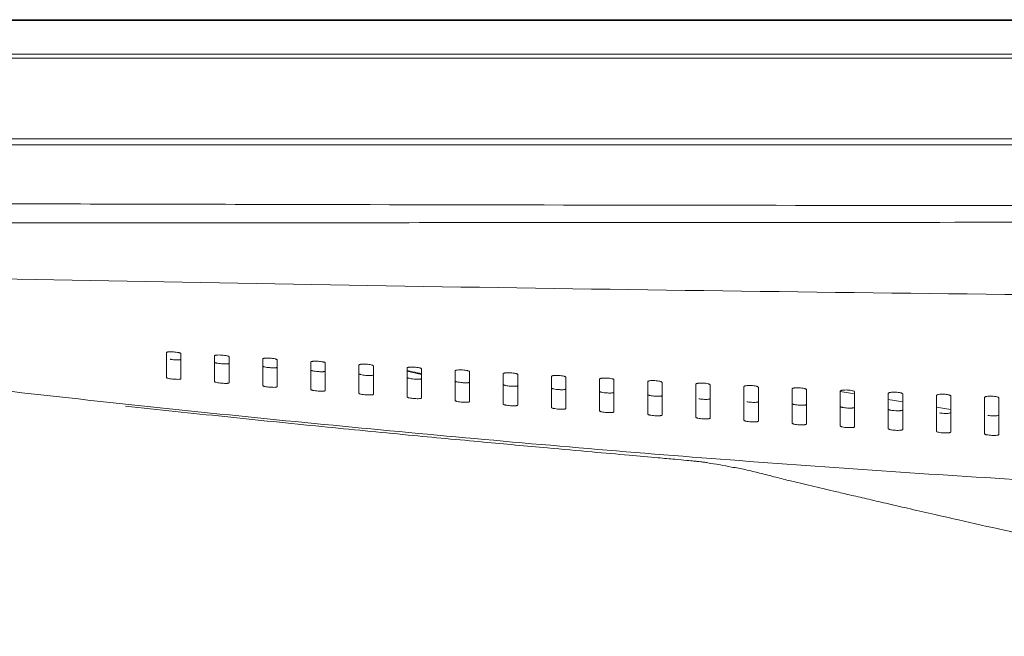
# Model space of a CAD drawing. Header units: millimetres. Extents: x 0 to 863, y 0 to 558.
# Tile 21 of 61: x 95 to 126, y 455 to 475. Entities that reach past the tile are written whole.
import ezdxf

# ---------------------------------------------------------------- set-up
doc = ezdxf.new("R2010")
doc.units = ezdxf.units.MM

msp = doc.modelspace()

# ---------------------------------------------------------------- linework, layer by layer
at = {"color": 7, "linetype": 'Continuous', "lineweight": 15}
for p, q in [((65.979, 474.503), (276.605, 474.503)), ((276.605, 474.473), (65.979, 474.473)), ((277.772, 473.404), (64.812, 473.404)), ((277.772, 473.279), (64.812, 473.279)), ((64.505, 470.696), (278.079, 470.696)), ((277.701, 470.503), (64.883, 470.503)), ((107.677, 463.166), (107.215, 463.269))]:
    msp.add_line(p, q, dxfattribs=at)
at = {"color": 8, "linetype": 'Continuous', "lineweight": 15}
for p, q in [((121.523, 462.549), (121.061, 462.626)), ((123.061, 462.296), (122.6, 462.372)), ((124.6, 462.044), (124.128, 462.121))]:
    msp.add_line(p, q, dxfattribs=at)
at = {"color": 7, "linetype": 'Continuous', "lineweight": 15}
for points, knots in [([(65.872, 468.698), (66.455, 468.692), (67.659, 468.681), (69.52, 468.669), (71.495, 468.658), (73.583, 468.65), (75.758, 468.644), (78.142, 468.64), (80.617, 468.638), (83.171, 468.636), (86.207, 468.634), (90.329, 468.629), (95.274, 468.618), (100.48, 468.606), (110.366, 468.582), (121.638, 468.567), (134.822, 468.56), (141.415, 468.559), (144.974, 468.558)], [0, 0, 0, 0, 0.022105, 0.04564, 0.070605, 0.097001, 0.124827, 0.153099, 0.187398, 0.218691, 0.249983, 0.30253, 0.37503, 0.437512, 0.499988, 0.749972, 0.865, 1, 1, 1, 1]), ([(65.865, 467.988), (65.962, 467.988), (66.179, 467.989), (66.537, 467.99), (67.112, 467.992), (67.698, 467.992), (68.718, 467.991), (69.958, 467.992), (72.246, 467.994), (75.16, 467.996), (80.023, 467.999), (86.505, 468.003), (95.245, 468.009), (105.035, 468.016), (117.175, 468.024), (130.513, 468.032), (140.318, 468.034), (144.974, 468.035)], [0, 0, 0, 0, 0.0036838, 0.0082205, 0.0136022, 0.0254718, 0.030452, 0.0522975, 0.0724799, 0.1172255, 0.1627772, 0.2569066, 0.3630526, 0.49419, 0.6281923, 0.8234117, 1, 1, 1, 1]), ([(68.017, 466.272), (71.057, 465.778), (77.292, 464.767), (86.764, 463.53), (96.404, 462.392), (106.059, 461.403), (115.727, 460.548), (125.41, 459.865), (134.957, 459.33), (141.281, 459.245), (144.368, 459.204)], [0, 0, 0, 0, 0.120377, 0.246905, 0.373381, 0.499834, 0.62629, 0.75277, 0.879314, 1, 1, 1, 1]), ([(99.523, 463.867), (99.523, 463.869), (99.524, 463.872), (99.529, 463.875), (99.537, 463.879), (99.548, 463.882), (99.56, 463.884), (99.575, 463.886), (99.606, 463.89), (99.663, 463.892), (99.752, 463.889), (99.842, 463.88), (99.905, 463.869), (99.945, 463.859), (99.968, 463.851), (99.982, 463.843), (99.984, 463.838), (99.984, 463.836)], [0, 0, 0, 0, 0.040087, 0.078798, 0.116139, 0.152113, 0.186727, 0.219987, 0.251901, 0.375509, 0.498626, 0.614936, 0.747918, 0.799195, 0.873487, 0.946513, 1, 1, 1, 1]), ([(99.523, 463.065), (99.523, 463.099), (99.523, 463.167), (99.523, 463.274), (99.523, 463.384), (99.523, 463.499), (99.523, 463.617), (99.523, 463.74), (99.523, 463.825), (99.523, 463.867)], [0, 0, 0, 0, 0.141204, 0.282954, 0.425254, 0.568105, 0.711512, 0.855476, 1, 1, 1, 1]), ([(99.64, 463.653), (99.649, 463.652), (99.681, 463.646), (99.751, 463.639), (99.825, 463.634), (99.879, 463.633), (99.925, 463.634), (99.97, 463.638), (99.979, 463.644), (99.984, 463.647)], [0, 0, 0, 0, 0.065323, 0.243358, 0.436724, 0.534076, 0.631016, 0.808156, 1, 1, 1, 1]), ([(99.984, 463.026), (99.984, 463.06), (99.984, 463.129), (99.984, 463.237), (99.984, 463.348), (99.984, 463.464), (99.984, 463.584), (99.984, 463.708), (99.984, 463.793), (99.984, 463.836)], [0, 0, 0, 0, 0.141207, 0.28296, 0.42526, 0.568112, 0.711517, 0.855479, 1, 1, 1, 1]), ([(101.061, 463.764), (101.062, 463.766), (101.062, 463.769), (101.068, 463.773), (101.076, 463.776), (101.086, 463.779), (101.099, 463.782), (101.113, 463.784), (101.144, 463.788), (101.202, 463.79), (101.291, 463.787), (101.381, 463.778), (101.443, 463.768), (101.484, 463.758), (101.507, 463.749), (101.521, 463.741), (101.522, 463.736), (101.523, 463.734)], [0, 0, 0, 0, 0.040287, 0.079143, 0.116571, 0.152577, 0.187166, 0.220345, 0.252123, 0.375854, 0.498758, 0.615277, 0.747865, 0.800196, 0.873382, 0.947435, 1, 1, 1, 1]), ([(101.061, 462.936), (101.061, 462.971), (101.061, 463.041), (101.061, 463.151), (101.061, 463.265), (101.061, 463.384), (101.061, 463.506), (101.061, 463.633), (101.061, 463.72), (101.061, 463.764)], [0, 0, 0, 0, 0.141214, 0.282971, 0.425274, 0.568125, 0.711528, 0.855485, 1, 1, 1, 1]), ([(101.523, 462.898), (101.523, 462.933), (101.523, 463.004), (101.523, 463.115), (101.523, 463.23), (101.523, 463.35), (101.523, 463.473), (101.523, 463.601), (101.523, 463.69), (101.523, 463.734)], [0, 0, 0, 0, 0.141218, 0.282977, 0.42528, 0.568131, 0.711533, 0.855488, 1, 1, 1, 1]), ([(102.6, 463.663), (102.6, 463.665), (102.601, 463.668), (102.606, 463.672), (102.614, 463.676), (102.625, 463.679), (102.638, 463.682), (102.652, 463.684), (102.683, 463.688), (102.741, 463.691), (102.829, 463.688), (102.92, 463.679), (102.982, 463.668), (103.022, 463.658), (103.045, 463.649), (103.059, 463.641), (103.061, 463.636), (103.061, 463.634)], [0, 0, 0, 0, 0.040485, 0.079482, 0.116997, 0.153035, 0.187601, 0.220703, 0.252348, 0.376196, 0.498898, 0.615596, 0.747815, 0.800964, 0.87328, 0.948487, 1, 1, 1, 1]), ([(102.6, 462.81), (102.6, 462.846), (102.6, 462.918), (102.6, 463.032), (102.6, 463.149), (102.6, 463.271), (102.6, 463.397), (102.6, 463.528), (102.6, 463.618), (102.6, 463.663)], [0, 0, 0, 0, 0.141224, 0.282987, 0.425293, 0.568144, 0.711543, 0.855494, 1, 1, 1, 1]), ([(101.06, 463.56), (101.06, 463.559), (101.06, 463.557), (101.063, 463.554), (101.068, 463.55), (101.078, 463.546), (101.095, 463.54), (101.131, 463.531), (101.195, 463.52), (101.27, 463.512), (101.331, 463.507), (101.376, 463.505), (101.417, 463.504), (101.456, 463.505), (101.491, 463.507), (101.516, 463.512), (101.519, 463.517), (101.521, 463.519)], [0, 0, 0, 0, 0.0316158, 0.0637455, 0.0967145, 0.1308243, 0.194872, 0.2564722, 0.3793417, 0.5067911, 0.5698023, 0.6325984, 0.6953922, 0.7602731, 0.8414284, 0.9194324, 1, 1, 1, 1]), ([(102.598, 463.434), (102.598, 463.433), (102.598, 463.431), (102.601, 463.428), (102.607, 463.424), (102.617, 463.419), (102.633, 463.414), (102.67, 463.404), (102.733, 463.394), (102.808, 463.385), (102.869, 463.381), (102.914, 463.379), (102.955, 463.378), (102.995, 463.379), (103.029, 463.382), (103.054, 463.387), (103.058, 463.392), (103.059, 463.394)], [0, 0, 0, 0, 0.031624, 0.063793, 0.096833, 0.131046, 0.195121, 0.25661, 0.379293, 0.506812, 0.569832, 0.632633, 0.695445, 0.760401, 0.84152, 0.919482, 1, 1, 1, 1]), ([(103.061, 462.772), (103.061, 462.809), (103.061, 462.882), (103.061, 462.996), (103.061, 463.115), (103.061, 463.238), (103.061, 463.365), (103.061, 463.497), (103.061, 463.588), (103.061, 463.634)], [0, 0, 0, 0, 0.141227, 0.282992, 0.425299, 0.568149, 0.711548, 0.855497, 1, 1, 1, 1]), ([(104.138, 463.565), (104.138, 463.566), (104.139, 463.57), (104.145, 463.574), (104.153, 463.578), (104.163, 463.581), (104.176, 463.584), (104.19, 463.586), (104.221, 463.59), (104.279, 463.593), (104.367, 463.591), (104.458, 463.582), (104.521, 463.571), (104.561, 463.56), (104.584, 463.552), (104.598, 463.543), (104.599, 463.538), (104.6, 463.536)], [0, 0, 0, 0, 0.0404899, 0.0794477, 0.1168779, 0.1527855, 0.1871763, 0.2200569, 0.2514351, 0.3754924, 0.4981015, 0.6151709, 0.7473219, 0.8012612, 0.8729793, 0.9496626, 1, 1, 1, 1]), ([(104.138, 462.686), (104.138, 462.723), (104.138, 462.798), (104.138, 462.914), (104.138, 463.035), (104.138, 463.161), (104.138, 463.291), (104.138, 463.425), (104.138, 463.518), (104.138, 463.565)], [0, 0, 0, 0, 0.141233, 0.283002, 0.42531, 0.568161, 0.711557, 0.855502, 1, 1, 1, 1]), ([(104.6, 462.65), (104.6, 462.687), (104.6, 462.762), (104.6, 462.88), (104.6, 463.002), (104.6, 463.128), (104.6, 463.26), (104.6, 463.395), (104.6, 463.489), (104.6, 463.536)], [0, 0, 0, 0, 0.141236, 0.283007, 0.425316, 0.568167, 0.711562, 0.855505, 1, 1, 1, 1]), ([(105.677, 463.468), (105.677, 463.47), (105.678, 463.473), (105.683, 463.478), (105.691, 463.482), (105.702, 463.485), (105.715, 463.488), (105.729, 463.491), (105.76, 463.495), (105.818, 463.498), (105.907, 463.495), (105.997, 463.487), (106.06, 463.476), (106.099, 463.465), (106.123, 463.456), (106.136, 463.447), (106.138, 463.442), (106.138, 463.44)], [0, 0, 0, 0, 0.040859, 0.080126, 0.117804, 0.153901, 0.18842, 0.221369, 0.252756, 0.376929, 0.499315, 0.616385, 0.747922, 0.802131, 0.873094, 0.951139, 1, 1, 1, 1]), ([(105.677, 462.565), (105.677, 462.599), (105.677, 462.665), (105.677, 462.77), (105.677, 462.877), (105.677, 462.988), (105.677, 463.103), (105.677, 463.221), (105.677, 463.343), (105.677, 463.426), (105.677, 463.468)], [0, 0, 0, 0, 0.1235578, 0.2475229, 0.3718977, 0.4966845, 0.6218859, 0.747504, 0.8735413, 1, 1, 1, 1]), ([(106.138, 462.53), (106.138, 462.563), (106.138, 462.631), (106.138, 462.736), (106.138, 462.844), (106.138, 462.956), (106.138, 463.071), (106.138, 463.191), (106.138, 463.313), (106.138, 463.397), (106.138, 463.44)], [0, 0, 0, 0, 0.12356, 0.247527, 0.371903, 0.49669, 0.621891, 0.747508, 0.873544, 1, 1, 1, 1]), ([(107.215, 463.374), (107.215, 463.375), (107.216, 463.379), (107.222, 463.383), (107.23, 463.387), (107.24, 463.391), (107.253, 463.394), (107.267, 463.397), (107.298, 463.401), (107.356, 463.404), (107.445, 463.402), (107.535, 463.394), (107.598, 463.383), (107.638, 463.372), (107.661, 463.363), (107.675, 463.353), (107.676, 463.348), (107.677, 463.346)], [0, 0, 0, 0, 0.0408581, 0.0800802, 0.1176709, 0.1536352, 0.187979, 0.2207089, 0.2518328, 0.3761191, 0.4983778, 0.6157118, 0.7472315, 0.8021496, 0.8727828, 0.9528135, 1, 1, 1, 1]), ([(107.215, 462.447), (107.215, 462.482), (107.215, 462.55), (107.215, 462.657), (107.215, 462.767), (107.215, 462.881), (107.215, 462.999), (107.215, 463.12), (107.215, 463.245), (107.215, 463.331), (107.215, 463.374)], [0, 0, 0, 0, 0.1235652, 0.2475354, 0.3719129, 0.4967004, 0.6219005, 0.7475154, 0.8735478, 1, 1, 1, 1]), ([(107.677, 462.413), (107.677, 462.447), (107.677, 462.516), (107.677, 462.624), (107.677, 462.735), (107.677, 462.85), (107.677, 462.968), (107.677, 463.09), (107.677, 463.216), (107.677, 463.302), (107.677, 463.346)], [0, 0, 0, 0, 0.123568, 0.247539, 0.371918, 0.496706, 0.621905, 0.747519, 0.87355, 1, 1, 1, 1]), ([(99.984, 463.026), (99.984, 463.025), (99.983, 463.023), (99.978, 463.02), (99.971, 463.017), (99.96, 463.015), (99.947, 463.014), (99.933, 463.012), (99.902, 463.011), (99.844, 463.011), (99.756, 463.016), (99.666, 463.026), (99.589, 463.038), (99.543, 463.051), (99.525, 463.059), (99.523, 463.063), (99.523, 463.065)], [0, 0, 0, 0, 0.03863, 0.076337, 0.113126, 0.149004, 0.183978, 0.218054, 0.251241, 0.373389, 0.499404, 0.611112, 0.748816, 0.866181, 0.949985, 1, 1, 1, 1]), ([(104.136, 463.311), (104.136, 463.31), (104.137, 463.308), (104.14, 463.304), (104.145, 463.301), (104.155, 463.296), (104.172, 463.29), (104.208, 463.281), (104.271, 463.27), (104.346, 463.261), (104.408, 463.257), (104.452, 463.255), (104.493, 463.255), (104.533, 463.256), (104.568, 463.259), (104.592, 463.264), (104.596, 463.269), (104.598, 463.271)], [0, 0, 0, 0, 0.031635, 0.063843, 0.09695, 0.131258, 0.195361, 0.256758, 0.379278, 0.506847, 0.569869, 0.63267, 0.695493, 0.760509, 0.841596, 0.919524, 1, 1, 1, 1]), ([(105.675, 463.19), (105.675, 463.189), (105.675, 463.187), (105.678, 463.184), (105.684, 463.18), (105.694, 463.175), (105.711, 463.169), (105.747, 463.159), (105.81, 463.148), (105.885, 463.14), (105.947, 463.136), (105.991, 463.134), (106.032, 463.134), (106.072, 463.135), (106.106, 463.138), (106.131, 463.144), (106.134, 463.149), (106.136, 463.152)], [0, 0, 0, 0, 0.031834, 0.064256, 0.097601, 0.132173, 0.196534, 0.258092, 0.380768, 0.508559, 0.571559, 0.634521, 0.697041, 0.761466, 0.842158, 0.91979, 1, 1, 1, 1]), ([(107.213, 463.072), (107.213, 463.071), (107.213, 463.069), (107.217, 463.066), (107.222, 463.062), (107.232, 463.057), (107.249, 463.051), (107.285, 463.041), (107.348, 463.03), (107.423, 463.022), (107.484, 463.018), (107.528, 463.016), (107.57, 463.016), (107.609, 463.018), (107.644, 463.021), (107.669, 463.027), (107.673, 463.032), (107.675, 463.034)], [0, 0, 0, 0, 0.0318097, 0.0642295, 0.0975913, 0.1321997, 0.1964523, 0.2578067, 0.3799167, 0.5071862, 0.5700808, 0.6327293, 0.6955027, 0.7605623, 0.8416367, 0.9195469, 1, 1, 1, 1]), ([(108.753, 463.281), (108.754, 463.283), (108.755, 463.287), (108.76, 463.291), (108.768, 463.296), (108.779, 463.299), (108.792, 463.303), (108.806, 463.305), (108.836, 463.31), (108.894, 463.313), (108.983, 463.312), (109.073, 463.303), (109.136, 463.292), (109.176, 463.281), (109.2, 463.271), (109.213, 463.262), (109.215, 463.256), (109.215, 463.254)], [0, 0, 0, 0, 0.041042, 0.080396, 0.118067, 0.154061, 0.188382, 0.221039, 0.252038, 0.376436, 0.498531, 0.615973, 0.747196, 0.802491, 0.872691, 0.954911, 1, 1, 1, 1]), ([(108.753, 462.332), (108.753, 462.367), (108.753, 462.437), (108.753, 462.547), (108.753, 462.66), (108.753, 462.777), (108.753, 462.897), (108.753, 463.022), (108.753, 463.149), (108.753, 463.237), (108.753, 463.281)], [0, 0, 0, 0, 0.1235722, 0.2475471, 0.3719272, 0.4967154, 0.6219141, 0.7475261, 0.8735539, 1, 1, 1, 1]), ([(109.215, 462.298), (109.215, 462.334), (109.215, 462.404), (109.215, 462.515), (109.215, 462.628), (109.215, 462.746), (109.215, 462.867), (109.215, 462.993), (109.215, 463.121), (109.215, 463.21), (109.215, 463.254)], [0, 0, 0, 0, 0.1235745, 0.2475509, 0.371932, 0.4967203, 0.6219186, 0.7475296, 0.8735559, 1, 1, 1, 1]), ([(110.292, 463.192), (110.292, 463.193), (110.293, 463.197), (110.299, 463.202), (110.307, 463.206), (110.318, 463.21), (110.33, 463.213), (110.344, 463.216), (110.375, 463.221), (110.433, 463.225), (110.522, 463.223), (110.612, 463.214), (110.675, 463.203), (110.715, 463.192), (110.739, 463.182), (110.752, 463.173), (110.753, 463.167), (110.753, 463.165)], [0, 0, 0, 0, 0.041225, 0.080711, 0.118464, 0.154487, 0.188787, 0.221371, 0.252246, 0.376755, 0.498694, 0.616231, 0.747168, 0.802786, 0.872604, 0.95753, 1, 1, 1, 1]), ([(110.292, 462.22), (110.292, 462.256), (110.292, 462.328), (110.292, 462.44), (110.292, 462.555), (110.292, 462.675), (110.292, 462.798), (110.292, 462.926), (110.292, 463.056), (110.292, 463.146), (110.292, 463.192)], [0, 0, 0, 0, 0.123579, 0.247558, 0.371941, 0.496729, 0.621927, 0.747536, 0.87356, 1, 1, 1, 1]), ([(110.753, 462.187), (110.753, 462.223), (110.753, 462.295), (110.753, 462.408), (110.753, 462.525), (110.753, 462.645), (110.753, 462.769), (110.753, 462.897), (110.753, 463.029), (110.753, 463.12), (110.753, 463.165)], [0, 0, 0, 0, 0.123581, 0.247562, 0.371945, 0.496734, 0.621931, 0.747539, 0.873561, 1, 1, 1, 1]), ([(111.83, 463.104), (111.831, 463.106), (111.832, 463.109), (111.837, 463.114), (111.845, 463.119), (111.856, 463.123), (111.869, 463.126), (111.883, 463.129), (111.914, 463.134), (111.971, 463.138), (112.061, 463.137), (112.151, 463.128), (112.214, 463.117), (112.253, 463.106), (112.278, 463.095), (112.29, 463.086), (112.292, 463.08), (112.292, 463.078)], [0, 0, 0, 0, 0.041408, 0.081027, 0.118861, 0.154915, 0.189194, 0.221706, 0.252459, 0.377079, 0.498868, 0.61649, 0.747151, 0.803047, 0.872527, 0.96089, 1, 1, 1, 1]), ([(111.83, 462.111), (111.83, 462.147), (111.83, 462.221), (111.83, 462.335), (111.83, 462.454), (111.83, 462.576), (111.83, 462.702), (111.83, 462.832), (111.83, 462.966), (111.83, 463.058), (111.83, 463.104)], [0, 0, 0, 0, 0.123585, 0.247568, 0.371953, 0.496742, 0.621939, 0.747545, 0.873565, 1, 1, 1, 1]), ([(112.292, 462.078), (112.292, 462.115), (112.292, 462.189), (112.292, 462.305), (112.292, 462.424), (112.292, 462.547), (112.292, 462.674), (112.292, 462.804), (112.292, 462.939), (112.292, 463.032), (112.292, 463.078)], [0, 0, 0, 0, 0.123587, 0.247572, 0.371957, 0.496747, 0.621943, 0.747548, 0.873567, 1, 1, 1, 1]), ([(113.369, 463.019), (113.369, 463.021), (113.37, 463.024), (113.376, 463.03), (113.384, 463.034), (113.395, 463.038), (113.408, 463.042), (113.422, 463.045), (113.452, 463.05), (113.51, 463.054), (113.599, 463.053), (113.689, 463.045), (113.752, 463.033), (113.792, 463.022), (113.817, 463.011), (113.829, 463.002), (113.83, 462.995), (113.83, 462.994)], [0, 0, 0, 0, 0.041629, 0.081418, 0.119369, 0.155489, 0.189783, 0.222258, 0.252922, 0.377198, 0.498814, 0.615859, 0.746234, 0.803151, 0.872641, 0.965146, 1, 1, 1, 1]), ([(113.369, 462.004), (113.369, 462.042), (113.369, 462.117), (113.369, 462.234), (113.369, 462.355), (113.369, 462.479), (113.369, 462.608), (113.369, 462.741), (113.369, 462.878), (113.369, 462.972), (113.369, 463.019)], [0, 0, 0, 0, 0.123591, 0.247578, 0.371965, 0.496754, 0.62195, 0.747554, 0.87357, 1, 1, 1, 1]), ([(101.523, 462.898), (101.522, 462.897), (101.522, 462.894), (101.517, 462.891), (101.509, 462.889), (101.498, 462.887), (101.486, 462.885), (101.471, 462.884), (101.441, 462.882), (101.382, 462.882), (101.295, 462.887), (101.204, 462.896), (101.127, 462.909), (101.08, 462.921), (101.063, 462.93), (101.062, 462.935), (101.061, 462.936)], [0, 0, 0, 0, 0.038797, 0.076622, 0.113481, 0.149381, 0.184327, 0.218328, 0.25139, 0.37371, 0.499465, 0.611794, 0.748786, 0.870844, 0.954681, 1, 1, 1, 1]), ([(103.061, 462.772), (103.061, 462.771), (103.06, 462.769), (103.055, 462.766), (103.047, 462.763), (103.037, 462.761), (103.024, 462.759), (103.01, 462.757), (102.979, 462.755), (102.921, 462.755), (102.833, 462.76), (102.742, 462.77), (102.684, 462.779), (102.646, 462.788), (102.621, 462.795), (102.603, 462.803), (102.601, 462.808), (102.6, 462.81)], [0, 0, 0, 0, 0.03894, 0.076861, 0.113768, 0.149669, 0.184569, 0.218477, 0.251399, 0.373812, 0.499248, 0.612057, 0.748333, 0.779572, 0.848872, 0.933298, 1, 1, 1, 1]), ([(108.752, 462.958), (108.752, 462.956), (108.752, 462.954), (108.755, 462.951), (108.76, 462.947), (108.771, 462.942), (108.787, 462.935), (108.823, 462.926), (108.886, 462.915), (108.961, 462.907), (109.022, 462.902), (109.067, 462.901), (109.108, 462.901), (109.148, 462.903), (109.183, 462.906), (109.207, 462.912), (109.211, 462.918), (109.213, 462.92)], [0, 0, 0, 0, 0.031828, 0.06428, 0.097689, 0.132361, 0.196647, 0.257966, 0.379991, 0.507264, 0.570144, 0.63278, 0.695543, 0.760615, 0.841669, 0.919563, 1, 1, 1, 1]), ([(110.29, 462.845), (110.29, 462.844), (110.29, 462.842), (110.294, 462.837), (110.302, 462.833), (110.314, 462.827), (110.334, 462.82), (110.374, 462.811), (110.44, 462.8), (110.514, 462.793), (110.573, 462.79), (110.615, 462.789), (110.654, 462.789), (110.691, 462.791), (110.723, 462.795), (110.746, 462.801), (110.75, 462.806), (110.751, 462.809)], [0, 0, 0, 0, 0.036284, 0.073071, 0.110849, 0.150068, 0.218049, 0.282602, 0.403618, 0.525953, 0.586451, 0.646655, 0.707109, 0.769811, 0.8477, 0.922746, 1, 1, 1, 1]), ([(111.829, 462.736), (111.829, 462.735), (111.829, 462.732), (111.833, 462.728), (111.84, 462.724), (111.853, 462.718), (111.873, 462.711), (111.913, 462.701), (111.979, 462.691), (112.052, 462.684), (112.111, 462.68), (112.153, 462.68), (112.192, 462.68), (112.229, 462.682), (112.262, 462.686), (112.285, 462.693), (112.288, 462.698), (112.29, 462.701)], [0, 0, 0, 0, 0.036346, 0.073199, 0.111047, 0.150343, 0.218387, 0.28297, 0.403936, 0.526189, 0.586645, 0.646814, 0.70723, 0.769897, 0.84775, 0.922771, 1, 1, 1, 1]), ([(113.83, 461.973), (113.83, 462.011), (113.83, 462.086), (113.83, 462.204), (113.83, 462.325), (113.83, 462.451), (113.83, 462.581), (113.83, 462.714), (113.83, 462.852), (113.83, 462.946), (113.83, 462.994)], [0, 0, 0, 0, 0.123593, 0.247581, 0.371969, 0.496759, 0.621954, 0.747557, 0.873571, 1, 1, 1, 1]), ([(114.907, 462.936), (114.908, 462.938), (114.908, 462.942), (114.914, 462.947), (114.923, 462.952), (114.933, 462.956), (114.946, 462.96), (114.96, 462.963), (114.991, 462.968), (115.049, 462.972), (115.137, 462.971), (115.227, 462.963), (115.29, 462.952), (115.33, 462.94), (115.352, 462.931), (115.366, 462.921), (115.368, 462.915), (115.369, 462.912)], [0, 0, 0, 0, 0.041804, 0.081717, 0.119743, 0.155886, 0.190153, 0.22255, 0.253085, 0.377438, 0.498898, 0.615988, 0.746106, 0.803251, 0.87247, 0.936233, 1, 1, 1, 1]), ([(114.907, 461.901), (114.907, 461.936), (114.907, 462.006), (114.907, 462.114), (114.907, 462.227), (114.907, 462.344), (114.907, 462.498), (114.907, 462.692), (114.907, 462.855), (114.907, 462.936)], [0, 0, 0, 0, 0.112491, 0.225877, 0.340161, 0.455344, 0.57143, 0.784907, 1, 1, 1, 1]), ([(115.369, 461.871), (115.369, 461.909), (115.369, 461.986), (115.369, 462.106), (115.369, 462.23), (115.369, 462.358), (115.369, 462.49), (115.369, 462.627), (115.369, 462.767), (115.369, 462.863), (115.369, 462.912)], [0, 0, 0, 0, 0.123598, 0.24759, 0.371979, 0.49677, 0.621964, 0.747564, 0.873576, 1, 1, 1, 1]), ([(116.446, 462.856), (116.446, 462.858), (116.447, 462.862), (116.453, 462.867), (116.461, 462.872), (116.472, 462.876), (116.485, 462.88), (116.499, 462.883), (116.529, 462.889), (116.587, 462.893), (116.676, 462.893), (116.766, 462.884), (116.829, 462.873), (116.869, 462.861), (116.89, 462.852), (116.905, 462.842), (116.906, 462.835), (116.907, 462.832)], [0, 0, 0, 0, 0.041985, 0.082027, 0.120131, 0.156303, 0.190547, 0.22287, 0.253281, 0.377727, 0.499053, 0.616194, 0.746077, 0.80343, 0.872409, 0.9362, 1, 1, 1, 1]), ([(116.446, 461.801), (116.446, 461.837), (116.446, 461.908), (116.446, 462.019), (116.446, 462.133), (116.446, 462.252), (116.446, 462.409), (116.446, 462.608), (116.446, 462.773), (116.446, 462.856)], [0, 0, 0, 0, 0.112498, 0.225888, 0.340171, 0.455351, 0.57143, 0.784908, 1, 1, 1, 1]), ([(116.907, 461.772), (116.907, 461.811), (116.907, 461.889), (116.907, 462.012), (116.907, 462.138), (116.907, 462.268), (116.907, 462.403), (116.907, 462.542), (116.907, 462.685), (116.907, 462.783), (116.907, 462.832)], [0, 0, 0, 0, 0.123603, 0.247598, 0.371989, 0.49678, 0.621973, 0.747572, 0.87358, 1, 1, 1, 1]), ([(117.984, 462.778), (117.985, 462.78), (117.985, 462.784), (117.991, 462.79), (118, 462.795), (118.011, 462.799), (118.023, 462.803), (118.037, 462.806), (118.068, 462.812), (118.126, 462.817), (118.215, 462.816), (118.304, 462.808), (118.368, 462.796), (118.407, 462.785), (118.429, 462.775), (118.443, 462.765), (118.445, 462.759), (118.446, 462.755)], [0, 0, 0, 0, 0.042166, 0.082338, 0.120522, 0.156721, 0.190942, 0.223192, 0.253478, 0.378018, 0.499214, 0.6164, 0.746055, 0.803592, 0.872351, 0.936167, 1, 1, 1, 1]), ([(117.984, 461.705), (117.984, 461.741), (117.984, 461.813), (117.984, 461.926), (117.984, 462.043), (117.984, 462.164), (117.984, 462.323), (117.984, 462.525), (117.984, 462.694), (117.984, 462.778)], [0, 0, 0, 0, 0.112505, 0.225898, 0.340181, 0.455358, 0.57143, 0.784909, 1, 1, 1, 1]), ([(118.446, 461.676), (118.446, 461.716), (118.446, 461.796), (118.446, 461.92), (118.446, 462.049), (118.446, 462.182), (118.446, 462.319), (118.446, 462.46), (118.446, 462.605), (118.446, 462.705), (118.446, 462.755)], [0, 0, 0, 0, 0.123607, 0.247606, 0.371999, 0.496789, 0.621981, 0.747578, 0.873583, 1, 1, 1, 1]), ([(119.523, 462.703), (119.523, 462.705), (119.524, 462.709), (119.53, 462.715), (119.538, 462.72), (119.549, 462.725), (119.562, 462.729), (119.576, 462.732), (119.607, 462.738), (119.664, 462.743), (119.753, 462.742), (119.843, 462.734), (119.906, 462.723), (119.946, 462.711), (119.967, 462.701), (119.982, 462.691), (119.983, 462.684), (119.984, 462.681)], [0, 0, 0, 0, 0.042347, 0.08265, 0.120914, 0.157142, 0.19134, 0.223515, 0.253676, 0.378312, 0.499383, 0.616607, 0.746039, 0.803742, 0.872296, 0.936136, 1, 1, 1, 1]), ([(119.523, 461.611), (119.523, 461.648), (119.523, 461.721), (119.523, 461.836), (119.523, 461.955), (119.523, 462.078), (119.523, 462.24), (119.523, 462.446), (119.523, 462.617), (119.523, 462.703)], [0, 0, 0, 0, 0.112512, 0.225909, 0.340192, 0.455365, 0.57143, 0.784909, 1, 1, 1, 1]), ([(104.6, 462.65), (104.599, 462.649), (104.599, 462.646), (104.594, 462.643), (104.586, 462.64), (104.575, 462.638), (104.563, 462.636), (104.548, 462.634), (104.517, 462.632), (104.459, 462.631), (104.371, 462.636), (104.281, 462.646), (104.216, 462.656), (104.176, 462.666), (104.155, 462.673), (104.141, 462.68), (104.139, 462.684), (104.138, 462.686)], [0, 0, 0, 0, 0.0390962, 0.0771267, 0.1140973, 0.1500139, 0.1848831, 0.2187122, 0.2515092, 0.3740563, 0.4992349, 0.6125046, 0.7481799, 0.8110096, 0.8738732, 0.9365936, 1, 1, 1, 1]), ([(106.138, 462.53), (106.138, 462.528), (106.137, 462.526), (106.132, 462.523), (106.124, 462.52), (106.114, 462.517), (106.101, 462.515), (106.087, 462.513), (106.056, 462.511), (105.998, 462.51), (105.91, 462.515), (105.819, 462.524), (105.76, 462.534), (105.718, 462.544), (105.694, 462.551), (105.679, 462.559), (105.677, 462.564), (105.677, 462.565)], [0, 0, 0, 0, 0.039184, 0.077256, 0.11422, 0.150082, 0.184849, 0.218529, 0.251128, 0.373543, 0.497957, 0.612424, 0.74803, 0.783243, 0.873882, 0.943315, 1, 1, 1, 1]), ([(107.677, 462.413), (107.676, 462.411), (107.676, 462.409), (107.67, 462.405), (107.663, 462.402), (107.652, 462.4), (107.639, 462.397), (107.625, 462.396), (107.594, 462.393), (107.536, 462.392), (107.448, 462.396), (107.358, 462.406), (107.297, 462.416), (107.256, 462.426), (107.232, 462.433), (107.217, 462.441), (107.216, 462.445), (107.215, 462.447)], [0, 0, 0, 0, 0.039317, 0.077479, 0.114491, 0.15036, 0.185092, 0.218693, 0.251172, 0.373845, 0.498062, 0.612984, 0.74807, 0.789349, 0.873791, 0.943796, 1, 1, 1, 1]), ([(113.367, 462.63), (113.367, 462.629), (113.367, 462.626), (113.371, 462.622), (113.378, 462.617), (113.391, 462.611), (113.411, 462.604), (113.451, 462.595), (113.517, 462.584), (113.591, 462.577), (113.65, 462.574), (113.692, 462.573), (113.731, 462.574), (113.768, 462.577), (113.8, 462.581), (113.823, 462.587), (113.827, 462.593), (113.828, 462.596)], [0, 0, 0, 0, 0.036388, 0.073283, 0.111174, 0.150514, 0.218598, 0.283205, 0.40414, 0.526321, 0.586742, 0.646887, 0.707271, 0.7699, 0.847742, 0.922764, 1, 1, 1, 1]), ([(114.906, 462.528), (114.906, 462.526), (114.906, 462.523), (114.91, 462.519), (114.917, 462.514), (114.93, 462.508), (114.95, 462.501), (114.99, 462.491), (115.056, 462.481), (115.129, 462.474), (115.188, 462.471), (115.23, 462.471), (115.269, 462.471), (115.306, 462.474), (115.339, 462.478), (115.362, 462.485), (115.365, 462.491), (115.367, 462.494)], [0, 0, 0, 0, 0.0364085, 0.0733205, 0.1112257, 0.1505771, 0.2186778, 0.2833039, 0.4042267, 0.5263469, 0.5867411, 0.6468732, 0.7072304, 0.7698193, 0.8476764, 0.9227263, 1, 1, 1, 1]), ([(116.544, 462.39), (116.562, 462.387), (116.603, 462.38), (116.684, 462.373), (116.771, 462.37), (116.842, 462.374), (116.893, 462.382), (116.902, 462.39), (116.907, 462.395)], [0, 0, 0, 0, 0.132104, 0.304069, 0.47913, 0.660457, 0.820078, 1, 1, 1, 1]), ([(119.984, 461.584), (119.984, 461.624), (119.984, 461.705), (119.984, 461.832), (119.984, 461.963), (119.984, 462.098), (119.984, 462.237), (119.984, 462.381), (119.984, 462.528), (119.984, 462.63), (119.984, 462.681)], [0, 0, 0, 0, 0.123612, 0.247613, 0.372007, 0.496798, 0.621989, 0.747584, 0.873587, 1, 1, 1, 1]), ([(121.061, 462.631), (121.062, 462.633), (121.062, 462.637), (121.068, 462.643), (121.077, 462.648), (121.088, 462.653), (121.1, 462.657), (121.115, 462.66), (121.145, 462.666), (121.203, 462.671), (121.292, 462.671), (121.382, 462.663), (121.445, 462.652), (121.484, 462.64), (121.506, 462.63), (121.52, 462.62), (121.522, 462.613), (121.523, 462.61)], [0, 0, 0, 0, 0.04253, 0.082964, 0.121307, 0.157563, 0.191739, 0.223839, 0.253874, 0.378606, 0.499559, 0.616816, 0.746029, 0.803881, 0.872245, 0.936107, 1, 1, 1, 1]), ([(121.061, 461.521), (121.061, 461.558), (121.061, 461.633), (121.061, 461.75), (121.061, 461.871), (121.061, 461.996), (121.061, 462.161), (121.061, 462.37), (121.061, 462.543), (121.061, 462.631)], [0, 0, 0, 0, 0.1125192, 0.2259189, 0.340202, 0.4553715, 0.57143, 0.7849081, 1, 1, 1, 1]), ([(121.523, 461.495), (121.523, 461.536), (121.523, 461.618), (121.523, 461.747), (121.523, 461.88), (121.523, 462.017), (121.523, 462.158), (121.523, 462.304), (121.523, 462.454), (121.523, 462.558), (121.523, 462.61)], [0, 0, 0, 0, 0.123616, 0.24762, 0.372015, 0.496806, 0.621997, 0.74759, 0.87359, 1, 1, 1, 1]), ([(122.6, 462.561), (122.6, 462.563), (122.601, 462.568), (122.607, 462.574), (122.615, 462.579), (122.626, 462.584), (122.639, 462.588), (122.653, 462.591), (122.684, 462.597), (122.741, 462.603), (122.83, 462.603), (122.92, 462.595), (122.983, 462.583), (123.023, 462.571), (123.044, 462.561), (123.059, 462.551), (123.06, 462.544), (123.061, 462.541)], [0, 0, 0, 0, 0.042713, 0.08328, 0.121703, 0.157987, 0.192139, 0.224164, 0.254072, 0.378902, 0.499741, 0.617027, 0.746027, 0.804011, 0.872197, 0.93608, 1, 1, 1, 1]), ([(122.6, 461.435), (122.6, 461.472), (122.6, 461.548), (122.6, 461.667), (122.6, 461.789), (122.6, 461.916), (122.6, 462.084), (122.6, 462.296), (122.6, 462.473), (122.6, 462.561)], [0, 0, 0, 0, 0.112526, 0.225929, 0.340212, 0.455378, 0.57143, 0.784907, 1, 1, 1, 1]), ([(123.061, 461.409), (123.061, 461.451), (123.061, 461.535), (123.061, 461.665), (123.061, 461.8), (123.061, 461.939), (123.061, 462.083), (123.061, 462.231), (123.061, 462.383), (123.061, 462.488), (123.061, 462.541)], [0, 0, 0, 0, 0.12362, 0.247626, 0.372023, 0.496814, 0.622004, 0.747595, 0.873593, 1, 1, 1, 1]), ([(124.138, 462.494), (124.139, 462.497), (124.139, 462.501), (124.145, 462.507), (124.154, 462.513), (124.165, 462.517), (124.178, 462.521), (124.192, 462.525), (124.222, 462.531), (124.28, 462.537), (124.369, 462.537), (124.459, 462.53), (124.522, 462.518), (124.561, 462.506), (124.583, 462.496), (124.597, 462.485), (124.599, 462.478), (124.6, 462.475)], [0, 0, 0, 0, 0.0428979, 0.0835969, 0.1221007, 0.1584137, 0.1925414, 0.2244902, 0.2542685, 0.3791995, 0.49993, 0.6172404, 0.7460305, 0.8041359, 0.8721526, 0.9360538, 1, 1, 1, 1]), ([(124.138, 461.352), (124.138, 461.39), (124.138, 461.467), (124.138, 461.587), (124.138, 461.711), (124.138, 461.84), (124.138, 462.01), (124.138, 462.225), (124.138, 462.405), (124.138, 462.494)], [0, 0, 0, 0, 0.1125325, 0.2259387, 0.3402217, 0.4553845, 0.57143, 0.7849058, 1, 1, 1, 1]), ([(124.6, 461.327), (124.6, 461.37), (124.6, 461.454), (124.6, 461.587), (124.6, 461.724), (124.6, 461.865), (124.6, 462.01), (124.6, 462.161), (124.6, 462.315), (124.6, 462.422), (124.6, 462.475)], [0, 0, 0, 0, 0.123623, 0.247632, 0.37203, 0.496821, 0.62201, 0.7476, 0.873596, 1, 1, 1, 1]), ([(125.677, 462.431), (125.677, 462.433), (125.678, 462.437), (125.684, 462.443), (125.692, 462.449), (125.703, 462.454), (125.716, 462.458), (125.73, 462.462), (125.761, 462.468), (125.818, 462.474), (125.908, 462.475), (125.997, 462.467), (126.06, 462.455), (126.099, 462.443), (126.121, 462.433), (126.135, 462.423), (126.137, 462.416), (126.138, 462.412)], [0, 0, 0, 0, 0.043087, 0.083921, 0.122507, 0.158848, 0.19295, 0.22482, 0.254466, 0.379502, 0.500129, 0.617463, 0.746044, 0.804261, 0.872113, 0.93603, 1, 1, 1, 1]), ([(125.677, 461.272), (125.677, 461.311), (125.677, 461.389), (125.677, 461.511), (125.677, 461.637), (125.677, 461.767), (125.677, 461.94), (125.677, 462.158), (125.677, 462.339), (125.677, 462.431)], [0, 0, 0, 0, 0.112539, 0.225948, 0.340231, 0.455391, 0.57143, 0.784904, 1, 1, 1, 1]), ([(126.138, 461.249), (126.138, 461.287), (126.138, 461.363), (126.138, 461.482), (126.138, 461.604), (126.138, 461.73), (126.138, 461.859), (126.138, 461.992), (126.138, 462.128), (126.138, 462.268), (126.138, 462.364), (126.138, 462.412)], [0, 0, 0, 0, 0.109871, 0.220046, 0.330527, 0.441317, 0.552418, 0.663835, 0.775568, 0.887623, 1, 1, 1, 1]), ([(98.212, 462.158), (99.271, 462.044), (101.365, 461.819), (104.381, 461.512), (107.14, 461.242), (109.546, 461.016), (111.509, 460.837), (113.064, 460.698), (114.252, 460.592), (115.139, 460.513), (115.757, 460.458), (116.158, 460.421), (116.41, 460.397), (116.558, 460.382), (116.709, 460.365), (116.767, 460.355), (116.81, 460.346), (117.107, 460.297), (117.604, 460.208), (118.094, 460.112), (118.53, 460.009), (119.006, 459.884), (119.32, 459.804), (119.474, 459.765)], [0, 0, 0, 0, 0.101659, 0.201095, 0.289497, 0.366693, 0.432785, 0.479573, 0.519075, 0.551649, 0.571913, 0.58912, 0.604129, 0.618871, 0.658872, 0.70921, 0.763017, 0.808138, 0.833063, 0.861591, 0.901087, 0.951427, 1, 1, 1, 1]), ([(109.215, 462.298), (109.215, 462.297), (109.214, 462.294), (109.209, 462.291), (109.201, 462.288), (109.19, 462.285), (109.178, 462.283), (109.163, 462.281), (109.133, 462.278), (109.075, 462.277), (108.987, 462.281), (108.896, 462.29), (108.835, 462.3), (108.794, 462.31), (108.77, 462.318), (108.756, 462.326), (108.754, 462.33), (108.753, 462.332)], [0, 0, 0, 0, 0.0394819, 0.0777618, 0.1148449, 0.1507371, 0.1854447, 0.2189749, 0.2513356, 0.3741617, 0.4981743, 0.6134383, 0.7480315, 0.79316, 0.8737233, 0.9443256, 1, 1, 1, 1]), ([(110.753, 462.187), (110.753, 462.185), (110.752, 462.183), (110.747, 462.179), (110.739, 462.176), (110.729, 462.173), (110.716, 462.171), (110.702, 462.169), (110.671, 462.166), (110.613, 462.164), (110.525, 462.168), (110.434, 462.177), (110.372, 462.187), (110.332, 462.198), (110.308, 462.205), (110.294, 462.213), (110.293, 462.218), (110.292, 462.22)], [0, 0, 0, 0, 0.039648, 0.078047, 0.115202, 0.151118, 0.185803, 0.219262, 0.251504, 0.374483, 0.498299, 0.613875, 0.748005, 0.795748, 0.873657, 0.944929, 1, 1, 1, 1]), ([(112.292, 462.078), (112.292, 462.077), (112.291, 462.074), (112.286, 462.07), (112.278, 462.067), (112.267, 462.064), (112.254, 462.062), (112.24, 462.06), (112.209, 462.057), (112.151, 462.055), (112.063, 462.058), (111.973, 462.068), (111.91, 462.078), (111.87, 462.088), (111.847, 462.096), (111.833, 462.104), (111.831, 462.109), (111.83, 462.111)], [0, 0, 0, 0, 0.039816, 0.078336, 0.115563, 0.151504, 0.186165, 0.219553, 0.251675, 0.374806, 0.498435, 0.614294, 0.747986, 0.79762, 0.873592, 0.945621, 1, 1, 1, 1]), ([(118.082, 462.293), (118.1, 462.29), (118.141, 462.283), (118.223, 462.276), (118.309, 462.274), (118.381, 462.277), (118.432, 462.286), (118.441, 462.295), (118.445, 462.299)], [0, 0, 0, 0, 0.13324, 0.305106, 0.479646, 0.66074, 0.819898, 1, 1, 1, 1]), ([(119.521, 462.238), (119.521, 462.237), (119.521, 462.234), (119.525, 462.229), (119.532, 462.224), (119.545, 462.218), (119.565, 462.211), (119.605, 462.201), (119.671, 462.191), (119.759, 462.183), (119.833, 462.181), (119.884, 462.183), (119.922, 462.186), (119.954, 462.191), (119.977, 462.198), (119.981, 462.204), (119.982, 462.207)], [0, 0, 0, 0, 0.036357, 0.073191, 0.110985, 0.150187, 0.218239, 0.282924, 0.404011, 0.526094, 0.646064, 0.70642, 0.768908, 0.84702, 0.922367, 1, 1, 1, 1]), ([(121.059, 462.148), (121.06, 462.147), (121.06, 462.144), (121.064, 462.139), (121.071, 462.134), (121.083, 462.128), (121.103, 462.121), (121.144, 462.111), (121.209, 462.1), (121.298, 462.093), (121.371, 462.091), (121.423, 462.093), (121.46, 462.096), (121.493, 462.102), (121.516, 462.109), (121.519, 462.115), (121.521, 462.118)], [0, 0, 0, 0, 0.036286, 0.073033, 0.110719, 0.149792, 0.217765, 0.282443, 0.403602, 0.525672, 0.645679, 0.706036, 0.76847, 0.846707, 0.922195, 1, 1, 1, 1]), ([(113.83, 461.973), (113.83, 461.972), (113.829, 461.969), (113.824, 461.965), (113.816, 461.961), (113.805, 461.958), (113.793, 461.956), (113.778, 461.954), (113.748, 461.951), (113.69, 461.949), (113.601, 461.952), (113.511, 461.961), (113.448, 461.971), (113.408, 461.981), (113.385, 461.989), (113.371, 461.997), (113.37, 462.002), (113.369, 462.004)], [0, 0, 0, 0, 0.039986, 0.078626, 0.115927, 0.151893, 0.186531, 0.219847, 0.251849, 0.375131, 0.498579, 0.614698, 0.747974, 0.799036, 0.87353, 0.946427, 1, 1, 1, 1]), ([(115.369, 461.871), (115.369, 461.869), (115.368, 461.866), (115.362, 461.862), (115.354, 461.859), (115.344, 461.856), (115.331, 461.853), (115.317, 461.851), (115.286, 461.848), (115.228, 461.846), (115.14, 461.849), (115.049, 461.857), (114.987, 461.868), (114.947, 461.878), (114.923, 461.886), (114.909, 461.894), (114.908, 461.899), (114.907, 461.901)], [0, 0, 0, 0, 0.040157, 0.07892, 0.116295, 0.152286, 0.1869, 0.220144, 0.252025, 0.375457, 0.498731, 0.615088, 0.747968, 0.800147, 0.873471, 0.947374, 1, 1, 1, 1]), ([(116.907, 461.772), (116.907, 461.77), (116.906, 461.767), (116.901, 461.763), (116.893, 461.76), (116.882, 461.756), (116.869, 461.754), (116.855, 461.752), (116.824, 461.748), (116.767, 461.746), (116.678, 461.748), (116.588, 461.757), (116.525, 461.768), (116.485, 461.778), (116.461, 461.786), (116.448, 461.794), (116.446, 461.799), (116.446, 461.801)], [0, 0, 0, 0, 0.0403302, 0.0792176, 0.1166671, 0.1526838, 0.1872737, 0.2204437, 0.2522013, 0.3757835, 0.49889, 0.6154666, 0.7479686, 0.8010419, 0.8734145, 0.9485039, 1, 1, 1, 1]), ([(122.598, 462.062), (122.598, 462.06), (122.598, 462.057), (122.602, 462.053), (122.609, 462.048), (122.622, 462.042), (122.642, 462.034), (122.682, 462.024), (122.748, 462.014), (122.836, 462.006), (122.91, 462.005), (122.961, 462.007), (122.999, 462.011), (123.031, 462.016), (123.054, 462.024), (123.058, 462.03), (123.059, 462.033)], [0, 0, 0, 0, 0.0361902, 0.0728219, 0.1103697, 0.1492748, 0.2171428, 0.2818078, 0.4030612, 0.5251305, 0.6451963, 0.7055602, 0.7679376, 0.846329, 0.9219884, 1, 1, 1, 1]), ([(124.239, 461.939), (124.256, 461.937), (124.296, 461.93), (124.376, 461.924), (124.463, 461.922), (124.534, 461.927), (124.586, 461.937), (124.595, 461.946), (124.599, 461.951)], [0, 0, 0, 0, 0.125312, 0.298909, 0.473903, 0.65635, 0.816064, 1, 1, 1, 1]), ([(125.777, 461.86), (125.794, 461.857), (125.834, 461.85), (125.914, 461.844), (126.001, 461.843), (126.073, 461.848), (126.124, 461.859), (126.133, 461.868), (126.138, 461.873)], [0, 0, 0, 0, 0.124959, 0.298586, 0.473361, 0.655725, 0.815296, 1, 1, 1, 1]), ([(118.446, 461.676), (118.445, 461.675), (118.445, 461.672), (118.439, 461.667), (118.431, 461.664), (118.421, 461.66), (118.408, 461.658), (118.393, 461.655), (118.363, 461.652), (118.305, 461.649), (118.216, 461.652), (118.126, 461.66), (118.063, 461.671), (118.023, 461.681), (118, 461.689), (117.986, 461.697), (117.985, 461.703), (117.984, 461.705)], [0, 0, 0, 0, 0.040506, 0.079519, 0.117044, 0.153086, 0.187651, 0.220746, 0.252379, 0.376111, 0.499057, 0.615836, 0.747975, 0.801781, 0.873362, 0.949877, 1, 1, 1, 1]), ([(119.984, 461.584), (119.984, 461.582), (119.983, 461.579), (119.978, 461.575), (119.97, 461.571), (119.959, 461.568), (119.946, 461.565), (119.932, 461.562), (119.901, 461.559), (119.843, 461.556), (119.754, 461.558), (119.664, 461.566), (119.601, 461.577), (119.562, 461.587), (119.538, 461.596), (119.525, 461.604), (119.523, 461.609), (119.523, 461.611)], [0, 0, 0, 0, 0.0406833, 0.0798236, 0.1174252, 0.1534932, 0.1880333, 0.2210522, 0.2525573, 0.3764407, 0.4992305, 0.6161972, 0.7479875, 0.8024036, 0.8733146, 0.9515797, 1, 1, 1, 1]), ([(121.523, 461.495), (121.522, 461.493), (121.522, 461.49), (121.516, 461.486), (121.508, 461.482), (121.497, 461.478), (121.484, 461.475), (121.47, 461.473), (121.439, 461.469), (121.382, 461.466), (121.293, 461.468), (121.203, 461.476), (121.14, 461.487), (121.1, 461.497), (121.076, 461.506), (121.063, 461.514), (121.062, 461.519), (121.061, 461.521)], [0, 0, 0, 0, 0.040864, 0.080133, 0.117812, 0.153906, 0.18842, 0.221361, 0.252736, 0.376771, 0.499412, 0.616553, 0.748007, 0.802939, 0.873273, 0.953749, 1, 1, 1, 1]), ([(123.061, 461.409), (123.061, 461.408), (123.06, 461.404), (123.055, 461.4), (123.046, 461.396), (123.036, 461.393), (123.023, 461.39), (123.009, 461.387), (122.978, 461.383), (122.921, 461.38), (122.832, 461.381), (122.741, 461.389), (122.678, 461.4), (122.638, 461.41), (122.614, 461.419), (122.601, 461.427), (122.6, 461.433), (122.6, 461.435)], [0, 0, 0, 0, 0.040854, 0.08007, 0.117652, 0.153606, 0.187936, 0.220648, 0.251751, 0.376042, 0.49864, 0.616168, 0.747583, 0.803089, 0.873039, 0.95663, 1, 1, 1, 1]), ([(124.6, 461.327), (124.599, 461.326), (124.599, 461.322), (124.593, 461.318), (124.585, 461.314), (124.574, 461.31), (124.561, 461.307), (124.547, 461.305), (124.517, 461.3), (124.459, 461.297), (124.37, 461.298), (124.28, 461.306), (124.216, 461.317), (124.177, 461.327), (124.152, 461.336), (124.14, 461.345), (124.138, 461.35), (124.138, 461.352)], [0, 0, 0, 0, 0.041037, 0.080383, 0.118042, 0.154019, 0.188318, 0.220947, 0.251912, 0.376365, 0.498828, 0.616514, 0.74762, 0.803508, 0.873016, 0.960612, 1, 1, 1, 1]), ([(126.138, 461.249), (126.138, 461.247), (126.137, 461.244), (126.131, 461.239), (126.123, 461.235), (126.112, 461.232), (126.1, 461.228), (126.086, 461.226), (126.055, 461.221), (125.997, 461.218), (125.908, 461.219), (125.818, 461.227), (125.755, 461.237), (125.715, 461.247), (125.69, 461.257), (125.678, 461.265), (125.677, 461.271), (125.677, 461.272)], [0, 0, 0, 0, 0.041229, 0.080712, 0.118451, 0.154452, 0.18872, 0.22126, 0.252079, 0.376704, 0.499035, 0.616876, 0.74768, 0.803906, 0.873016, 0.966591, 1, 1, 1, 1]), ([(126.305, 458.191), (126.304, 458.191), (125.816, 458.299), (125.045, 458.474), (124.017, 458.707), (123.242, 458.885), (122.546, 459.046), (121.928, 459.189), (121.389, 459.314), (120.579, 459.504), (119.95, 459.652), (119.474, 459.764)], [0, 0, 0, 0, 0.000656, 0.213526, 0.338402, 0.451801, 0.553726, 0.644176, 0.723154, 0.790662, 1, 1, 1, 1])]:
    msp.add_open_spline(points, degree=3, knots=knots, dxfattribs=at)
msp.add_open_spline([(144.369, 465.61), (137.976, 465.61), (125.108, 465.72), (105.888, 465.997), (87.075, 466.35), (75.022, 466.63), (69.173, 466.788)], degree=3, dxfattribs=at)
at = {"color": 8, "linetype": 'Continuous', "lineweight": 15}
for points, knots in [([(107.215, 463.292), (107.328, 463.268), (107.482, 463.235), (107.636, 463.2), (107.677, 463.191)], [0, 0, 0, 0, 0.733503, 1, 1, 1, 1]), ([(143.711, 454.8), (141.567, 455.162), (138.48, 455.683), (135.285, 456.304), (134.102, 456.539), (133.733, 456.613), (133.365, 456.687), (132.997, 456.762), (132.629, 456.837), (132.151, 456.935), (131.5, 457.069), (130.578, 457.263), (129.395, 457.514), (127.938, 457.829), (126.875, 458.065), (126.305, 458.191)], [0, 0, 0, 0, 0.36766, 0.529403, 0.550582, 0.571761, 0.59294, 0.614118, 0.635296, 0.656473, 0.696689, 0.747714, 0.815872, 0.90116, 1, 1, 1, 1])]:
    msp.add_open_spline(points, degree=3, knots=knots, dxfattribs=at)

doc.saveas('drawing.dxf')
